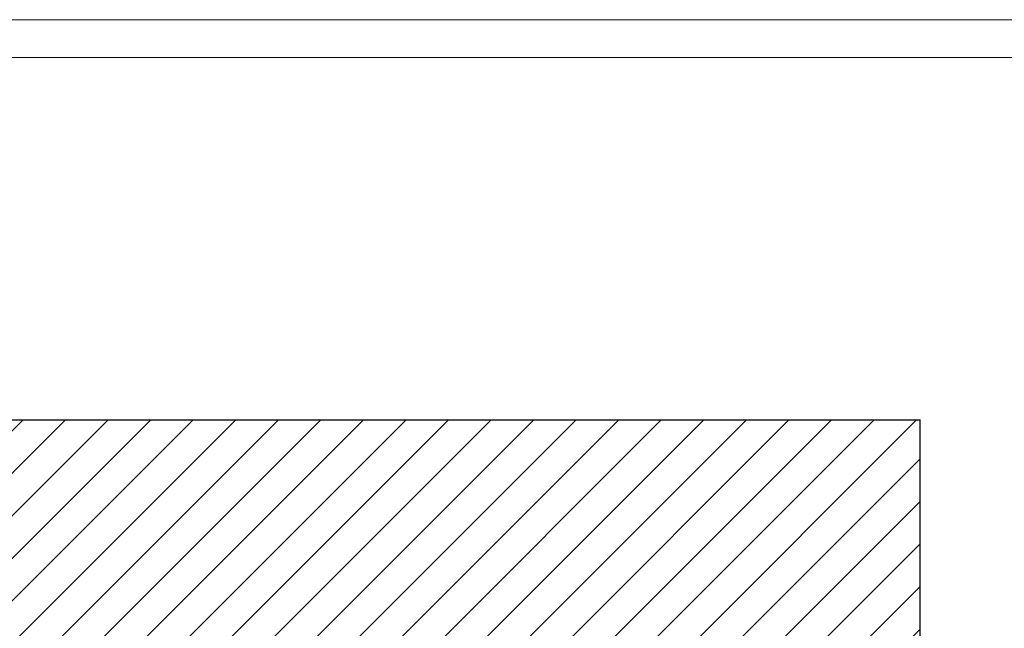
# Model space of a CAD drawing. Header units: millimetres. Extents: x 0 to 39025, y 0 to 11880.
# Tile 53 of 54: x 28235 to 30833, y 10274 to 11880. Entities that reach past the tile are written whole.
import ezdxf

# ---------------------------------------------------------------- set-up
doc = ezdxf.new("R2010")
doc.units = ezdxf.units.MM
doc.layers.add('FORMAT', color=7, linetype='Continuous')
doc.layers.add('ODMIKI funkcionalni', color=253, linetype='Continuous')

msp = doc.modelspace()

# ---------------------------------------------------------------- hatches: boundary and pattern name
at = {"layer": 'ODMIKI funkcionalni'}
h = msp.add_hatch(dxfattribs=at)
h.set_pattern_fill('ANSI31', color=256, scale=25)
h.set_pattern_definition([(45, (15623.25, 0), (-56.1266, 56.1266), [])])
h.paths.add_polyline_path([(30610.3, 10824.8), (26110.2, 10824.8), (26110.2, 8118.1), (26610.1, 8118.1), (26610.1, 9839.9), (29811.7, 9839.9), (29811.7, 8118.1), (30610.3, 8118.1)])

# ---------------------------------------------------------------- linework, layer by layer
at = {"layer": 'FORMAT', "color": 7, "linetype": 'Continuous', "lineweight": 18, "ltscale": 27}
for p, q in [((0, 11880), (32711.7, 11880)), ((500, 11780), (32611.7, 11780))]:
    msp.add_line(p, q, dxfattribs=at)
at = {"layer": 'ODMIKI funkcionalni', "ltscale": 10}
for p in [(26110.2, 10824.8), (30610.3, 8118.1)]:
    msp.add_line(p, (30610.3, 10824.8), dxfattribs=at)

doc.saveas('drawing.dxf')
